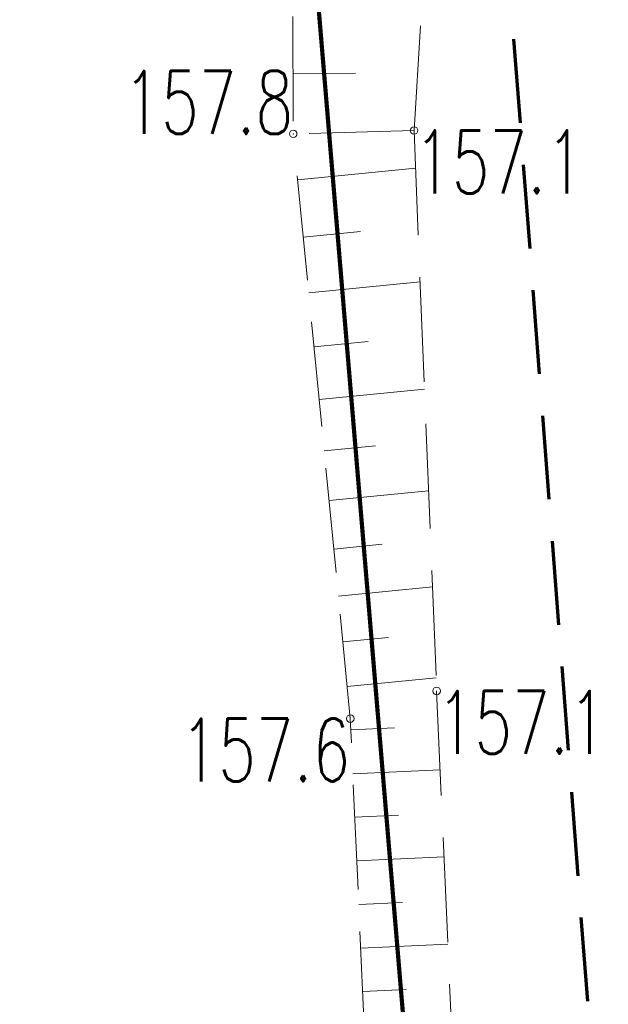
# Model space of a CAD drawing. Header units: metres. Extents: x 7493319 to 7493540, y 5986548 to 5986696.
# Tile 25 of 30: x 7493411 to 7493418, y 5986656 to 5986668. Entities that reach past the tile are written whole.
import ezdxf
from ezdxf.enums import TextEntityAlignment as Align

# ---------------------------------------------------------------- set-up
doc = ezdxf.new("R2010")
doc.units = ezdxf.units.M
doc.header["$MEASUREMENT"] = 0
for name, pattern in [('1_1', [0]), ('1_OTRK', [1.75, 1.25, -0.5]), ('1_OTRKG', [1.75, 1.25, -0.5]), ('2', [1.5, 1, -0.5]), ('HIDDEN2', [4.7625, 3.175, -1.5875])]:
    doc.linetypes.add(name, pattern=pattern)
doc.layers.get('0').update_dxf_attribs({"color": 250, "linetype": 'CONTINUOUS', "lineweight": 100})
doc.layers.add('_k_niewidoczna', color=72, linetype='CONTINUOUS', lineweight=9, plot=False)
for name, color, linetype, lineweight in [('_k_widok', 7, 'CONTINUOUS', 18), ('_k_wymiar', 7, 'CONTINUOUS', 13), ('_k_zarys', 7, 'HIDDEN2', 20), ('_k_ściany', 7, 'CONTINUOUS', 35), ('OTR_L_1', 7, '1_OTRK', 18), ('OTR_T_1', 7, 'CONTINUOUS', 18)]:
    doc.layers.add(name, color=color, linetype=linetype, lineweight=lineweight)
doc.layers.add('ZASIEG_L_0', color=7, linetype='2', lineweight=70, true_color=0x2cd341)
doc.styles.add('GENERATED_STYLE_1', font='msgothic.ttc')
doc.styles.get("Standard").update_dxf_attribs({"font": 'Simplex.SHX', "width": 0.75})

# ---------------------------------------------------------------- blocks, each defined once
blk = doc.blocks.new('2_OTRN')
at = {"linetype": 'Continuous'}
blk.add_circle((0, 0), 0.045, dxfattribs=at)
blk = doc.blocks.new('2123EPZ')
at = {"layer": '_k_niewidoczna', "color": 1, "lineweight": 20, "insert": (-3.305, -0.43), "char_height": 0.24, "width": 11.63444, "attachment_point": 1, "line_spacing_factor": 1.55, "style": 'GENERATED_STYLE_1', "bg_fill": 2}
blk.add_mtext('\\A1;{\\f@MS Gothic|b0|i0|c238|p49;\\C256;\\P\\pxi-1,l1,t5;^I^I2123EPZ\\P\\pi-4,l4;^I}', dxfattribs=at)
blk = doc.blocks.new('3009EPZ')
at = {"layer": '_k_niewidoczna', "color": 1, "lineweight": 20, "insert": (-3.166, -0.213), "char_height": 0.24, "width": 11.63444, "attachment_point": 1, "line_spacing_factor": 1.55, "style": 'GENERATED_STYLE_1', "bg_fill": 2}
blk.add_mtext('\\A1;{\\f@MS Gothic|b0|i0|c238|p49;\\C256;\\P\\pxi-1,l1,t5;^I^I3009EPZ\\P\\pi-4,l4;^I}', dxfattribs=at)
blk = doc.blocks.new('PZ')
at = {"layer": '_k_wymiar', "rotation": 358.818977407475}
blk.add_blockref('2123EPZ', (-4.143, -6.1), dxfattribs=at)
at = {"layer": '_k_wymiar'}
blk.add_blockref('3009EPZ', (-4.874, -2.224), dxfattribs=at)
blk = doc.blocks.new('dz_89')
at = {"layer": '_k_zarys', "color": 6, "ltscale": 0.7, "const_width": 0.05}
blk.add_lwpolyline([(6.603, 40.543), (6.603, 40.543), (68.502, 43.426), (72.464, -41.627), (50.081, -44.586), (41.261, -42.547), (32.734, -54.97), (26.769, -58.21), (-7.837, -62.869), (-10.81, -30.016), (5.084, -30.196), (5.148, -5.572), (5.752, 14.49), (6.603, 40.543), (6.603, 40.543)], dxfattribs=at)
at = {"layer": '_k_widok', "rotation": 2.995343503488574}
blk.add_blockref('PZ', (62.812, 35.405), dxfattribs=at)

msp = doc.modelspace()

# ---------------------------------------------------------------- block references
at = {"layer": '_k_ściany', "rotation": 2.126854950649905}
msp.add_blockref('dz_89', (7493346.843, 5986629.826), dxfattribs=at)

# ---------------------------------------------------------------- next in the draw order: linework, layer by layer
at = {"layer": 'OTR_L_1', "linetype": '1_OTRKG'}
for p, q in [((7493414.034, 5986669.539), (7493414.044, 5986666.389)), ((7493414.724, 5986659.419), (7493414.044, 5986666.389)), ((7493415.134, 5986650.389), (7493414.724, 5986659.419))]:
    msp.add_line(p, q, dxfattribs=at)
at = {"layer": 'OTR_L_1', "linetype": '1_OTRK'}
for p, q in [((7493415.484, 5986666.429), (7493415.644, 5986668.979)), ((7493415.484, 5986666.429), (7493414.044, 5986666.389)), ((7493415.484, 5986666.429), (7493415.754, 5986659.749)), ((7493415.754, 5986659.749), (7493416.274, 5986647.929))]:
    msp.add_line(p, q, dxfattribs=at)
at = {"layer": 'OTR_L_1', "linetype": '1_1'}
for p, q in [((7493414.042, 5986667.11), (7493414.785, 5986667.112)), ((7493414.098, 5986665.842), (7493415.503, 5986665.979)), ((7493414.165, 5986665.159), (7493414.847, 5986665.226)), ((7493414.229, 5986664.495), (7493415.557, 5986664.624)), ((7493414.292, 5986663.849), (7493414.938, 5986663.912)), ((7493414.354, 5986663.221), (7493415.609, 5986663.344)), ((7493414.413, 5986662.611), (7493415.024, 5986662.67)), ((7493414.471, 5986662.017), (7493415.658, 5986662.133)), ((7493414.527, 5986661.44), (7493415.104, 5986661.497)), ((7493414.582, 5986660.879), (7493415.704, 5986660.989)), ((7493414.635, 5986660.333), (7493415.181, 5986660.387)), ((7493414.687, 5986659.803), (7493415.748, 5986659.906)), ((7493414.731, 5986659.283), (7493415.252, 5986659.307)), ((7493414.754, 5986658.762), (7493415.796, 5986658.81)), ((7493414.778, 5986658.242), (7493415.298, 5986658.266)), ((7493414.802, 5986657.722), (7493415.842, 5986657.769)), ((7493414.825, 5986657.202), (7493415.345, 5986657.226)), ((7493414.849, 5986656.683), (7493415.887, 5986656.73)), ((7493414.872, 5986656.164), (7493415.391, 5986656.188))]:
    msp.add_line(p, q, dxfattribs=at)
msp.add_point((7493414.044, 5986666.389), dxfattribs=at)
at = {"layer": 'ZASIEG_L_0', "linetype": '2'}
msp.add_line((7493423.404, 5986579.774), (7493415.426, 5986683.813), dxfattribs=at)

# ---------------------------------------------------------------- next in the draw order: block references
at = {"layer": 'OTR_T_1'}
for p in [(7493415.484, 5986666.429), (7493414.044, 5986666.389), (7493415.754, 5986659.749), (7493414.724, 5986659.419)]:
    msp.add_blockref('2_OTRN', p, dxfattribs=at)

# ---------------------------------------------------------------- next in the draw order: texts
at = {"layer": 'OTR_T_1', "lineweight": 9, "width": 0.7}
msp.add_text('157.8', height=0.75, dxfattribs=at).set_placement((7493414.044, 5986666.389), align=Align.RIGHT)
for p in [(7493415.484, 5986666.429), (7493415.754, 5986659.749)]:
    msp.add_text('157.1', height=0.75, dxfattribs=at).set_placement(p, align=Align.TOP_LEFT)
msp.add_text('157.6', height=0.75, dxfattribs=at).set_placement((7493414.724, 5986659.419), align=Align.TOP_RIGHT)

doc.saveas('drawing.dxf')
